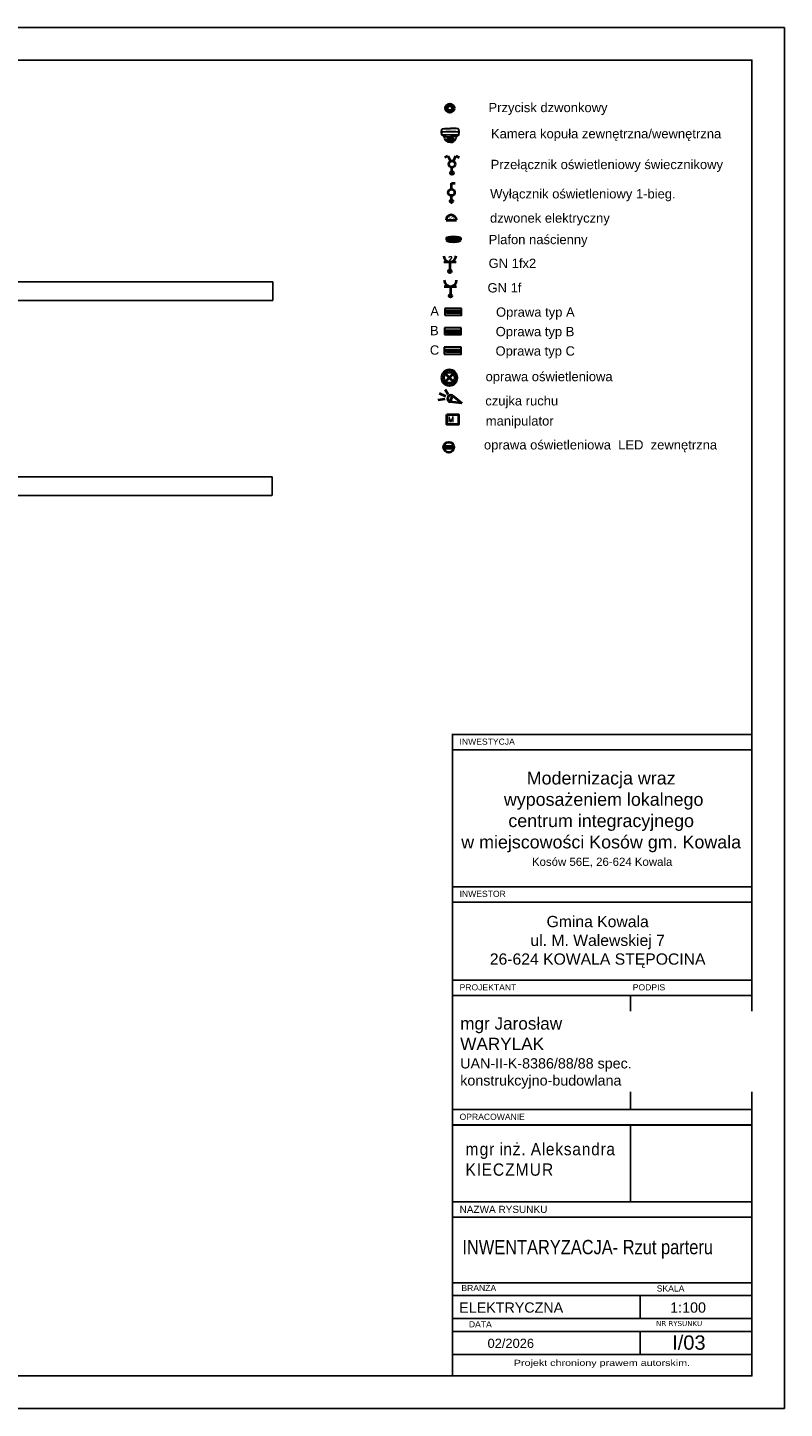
# Model space of a CAD drawing. Header units: millimetres. Extents: x -5941 to 19721, y -9230 to 6433.
# Tile 201 of 204: x 18093 to 19721, y -1042 to 1928. Entities that reach past the tile are written whole.
import ezdxf
from ezdxf.enums import TextEntityAlignment as Align

# ---------------------------------------------------------------- set-up
doc = ezdxf.new("R2010")
doc.units = ezdxf.units.MM
for name, color, linetype in [('A_opis', 1, 'Continuous'), ('A_schody', 3, 'Continuous'), ('O_tabelka', 3, 'Continuous')]:
    doc.layers.add(name, color=color, linetype=linetype)
for name, color, linetype, lineweight in [('AMATECH_OPRAWY AWARYJNE', 4, 'Continuous', 30), ('Avizio_CCTV', 1, 'Continuous', 30), ('e', 1, 'Continuous', 40)]:
    doc.layers.add(name, color=color, linetype=linetype, lineweight=lineweight)
doc.styles.add('ARIAL', font='arial.ttf', dxfattribs={"width": 0.8})
doc.styles.add('dar-styl', font='arial.ttf')
doc.styles.add('Opisowy', font='arial.ttf', dxfattribs={"width": 0.8})
doc.styles.add('SIMPLEX', font='simplex.shx')
doc.styles.get("Standard").update_dxf_attribs({"font": 'arial.ttf'})
doc.styles.add('verdena', font='verdana.ttf')

# ---------------------------------------------------------------- blocks, each defined once
blk = doc.blocks.new('PDZ')
at = {"layer": 'e', "linetype": 'ByBlock'}
for radius in [9.14, 5.24]:
    blk.add_circle((-77838.4, 17883.8), radius, dxfattribs=at)
blk = doc.blocks.new('AAT_KOPUŁA')
at = {"color": 1}
for points in [[(-8.2, -11), (-9, -10.9), (-9.8, -9.9), (-10.8, -9.1), (-11.8, -8.5), (-11.9, -4.6), (-11.5, -1.2), (-10.7, -0.5), (-8, -0.2), (-2.9, 0), (0, 0)], [(8.2, -11), (9, -10.9), (9.7, -9.9), (10.7, -9.1), (11.7, -8.5), (11.9, -4.6), (11.5, -1.2), (10.7, -0.5), (8, -0.2), (2.8, 0), (0, 0)], [(-11.9, -4.6), (-10.4, -4.4), (-6.4, -4.3), (0.1, -4.2), (7.5, -4.3), (10.6, -4.4), (11.9, -4.6)], [(-11.8, -8.5), (-6.7, -8.5), (2.6, -8.4), (11.7, -8.5)], [(-0.1, -18.9), (-2.4, -18.7), (-4.9, -17.4), (-6.6, -15.9), (-7.7, -14), (-8.1, -12.1), (-8.2, -11), (0, -11.2)], [(0, -18.9), (2.3, -18.7), (4.9, -17.4), (6.6, -15.9), (7.6, -14), (8.1, -12.1), (8.2, -11), (0, -11.2)]]:
    blk.add_lwpolyline(points, dxfattribs=at)
for points in [[(-8, -9.5), (-7.6, -10), (-7.2, -10.2), (-6.8, -10.2), (-6.8, -9.9), (-7.1, -9.6), (-7.5, -9.3), (-7.9, -9.1), (-8.1, -9.1), (-8.2, -9.3), (-8.1, -9.4)], [(-3.8, -15.3), (-3.9, -14.9), (-4.3, -14.8), (-4.7, -14.9), (-4.8, -15.2), (-4.7, -15.5), (-4.4, -15.7), (-4, -15.7), (-3.9, -15.6), (-3.8, -15.4)], [(-3.2, -13.8), (-3.4, -13.5), (-3.7, -13.4), (-4.1, -13.4), (-4.3, -13.9), (-4.2, -14.3), (-3.9, -14.4), (-3.4, -14.4), (-3.2, -14.2), (-3.2, -14)], [(-2.4, -16.5), (-2.6, -16.1), (-2.9, -16), (-3.3, -16.1), (-3.5, -16.4), (-3.4, -16.7), (-3.1, -16.9), (-2.7, -16.9), (-2.5, -16.8), (-2.4, -16.6)], [(-2.4, -15.2), (-2.5, -14.8), (-2.8, -14.7), (-3.3, -14.8), (-3.4, -15.1), (-3.3, -15.4), (-3, -15.6), (-2.6, -15.6), (-2.5, -15.5), (-2.4, -15.3)], [(-1.6, -12.7), (-1.9, -12.4), (-2.2, -12.3), (-2.6, -12.3), (-2.8, -12.8), (-2.6, -13.2), (-2.3, -13.3), (-1.9, -13.3), (-1.7, -13.1), (-1.6, -12.9)], [(-1.3, -14.2), (-1.6, -13.9), (-1.9, -13.7), (-2.3, -13.8), (-2.5, -14.2), (-2.3, -14.6), (-2, -14.8), (-1.6, -14.8), (-1.4, -14.6), (-1.3, -14.4)], [(-1.3, -17.2), (-1.6, -17.1), (-2, -17.2), (-2.1, -17.3), (-2, -17.5), (-1.7, -17.6), (-1.3, -17.7), (-0.9, -17.6), (-0.9, -17.5), (-1.1, -17.3)], [(-0.1, -15.1), (-0.8, -15.2), (-1.3, -15.6), (-1.6, -16), (-1.6, -16.4), (-1.2, -16.9), (-0.6, -17.1), (-0.1, -17.1), (0.6, -17), (1.2, -16.6), (1.4, -16.2), (1.4, -15.8), (0.9, -15.3), (0.3, -15.1)], [(0, -15.7), (-0.5, -15.7), (-0.9, -15.9), (-0.9, -16.2), (-0.9, -16.5), (-0.6, -16.7), (-0.1, -16.7), (0.5, -16.6), (0.8, -16.4), (0.8, -16), (0.4, -15.7)], [(-0.2, -11.8), (-0.4, -11.9), (-0.7, -12.2), (-0.7, -12.5), (-0.7, -12.9), (-0.5, -13.2), (-0.1, -13.3), (0.3, -13.1), (0.5, -12.6), (0.4, -12.2), (0.3, -12), (0.1, -11.8)], [(-0.1, -13.4), (-0.5, -13.5), (-0.6, -13.8), (-0.7, -14.2), (-0.5, -14.4), (-0.3, -14.6), (0.2, -14.5), (0.4, -14.2), (0.5, -14), (0.3, -13.6), (0.1, -13.5)], [(1.2, -17.2), (1.5, -17.1), (1.9, -17.2), (2, -17.3), (1.9, -17.5), (1.6, -17.6), (1.2, -17.7), (0.8, -17.6), (0.8, -17.5), (1, -17.3)], [(1.2, -14.2), (1.5, -13.9), (1.8, -13.7), (2.2, -13.8), (2.4, -14.2), (2.2, -14.6), (1.9, -14.8), (1.5, -14.8), (1.3, -14.6), (1.2, -14.4)], [(1.5, -12.7), (1.8, -12.4), (2.1, -12.3), (2.5, -12.3), (2.6, -12.8), (2.5, -13.2), (2.2, -13.3), (1.8, -13.3), (1.6, -13.1), (1.5, -12.9)], [(2.3, -15.2), (2.4, -14.8), (2.7, -14.7), (3.2, -14.8), (3.3, -15.1), (3.2, -15.4), (2.9, -15.6), (2.5, -15.6), (2.4, -15.5), (2.3, -15.3)], [(2.3, -16.5), (2.5, -16.1), (2.8, -16), (3.2, -16.1), (3.4, -16.4), (3.3, -16.7), (3, -16.9), (2.6, -16.9), (2.4, -16.8), (2.3, -16.6)], [(3.1, -13.8), (3.3, -13.5), (3.6, -13.4), (4, -13.4), (4.2, -13.9), (4, -14.3), (3.8, -14.4), (3.3, -14.4), (3.1, -14.2), (3, -14)], [(3.7, -15.3), (3.8, -14.9), (4.1, -14.8), (4.6, -14.9), (4.7, -15.2), (4.6, -15.5), (4.3, -15.7), (3.9, -15.7), (3.8, -15.6), (3.7, -15.4)], [(8, -9.5), (7.5, -10), (7.1, -10.2), (6.8, -10.2), (6.8, -9.9), (7, -9.6), (7.5, -9.3), (7.9, -9.1), (8.1, -9.1), (8.1, -9.3), (8.1, -9.4)]]:
    blk.add_lwpolyline(points, close=True, dxfattribs=at)
blk = doc.blocks.new('pozycjonowanie')
at = {"linetype": 'ByBlock'}
blk.add_hatch(color=256, dxfattribs=at).paths.add_polyline_path([(3.1, 0, 1), (-3.1, 0, 1)])
blk.add_circle((0, 0), 3.15, dxfattribs=at)
blk.add_circle((0, 0), 3.15, dxfattribs=at)
blk = doc.blocks.new('*U99')
at = {"layer": 'e', "linetype": 'ByBlock'}
for p, q in [((-15.7, 33.4), (-8.6, 36.8)), ((-8.6, 36.8), (-3, 25.2)), ((3, 25.2), (8.6, 36.8)), ((8.6, 36.8), (15.7, 33.4)), ((0, 0), (0, 12.1))]:
    blk.add_line(p, q, dxfattribs=at)
blk.add_circle((0, 19), 6.84, dxfattribs=at)
at = {"layer": 'e', "rotation": 359.9999999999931}
blk.add_blockref('pozycjonowanie', (0, 0), dxfattribs=at)
blk = doc.blocks.new('*U101')
at = {"layer": 'e', "linetype": 'ByBlock'}
for p, q in [((0, 25.8), (0, 38.8)), ((0, 38.8), (7.9, 38.8)), ((0, 0), (0, 12.1))]:
    blk.add_line(p, q, dxfattribs=at)
blk.add_circle((0, 19), 6.84, dxfattribs=at)
at = {"layer": 'e', "rotation": 359.9999999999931}
blk.add_blockref('pozycjonowanie', (0, 0), dxfattribs=at)
blk = doc.blocks.new('Dz')
at = {"layer": 'e', "linetype": 'ByBlock'}
blk.add_line((-77849.4, 17731.5), (-77827.3, 17731.5), dxfattribs=at)
at = {"layer": 'e', "linetype": 'ByBlock', "const_width": 0.8}
blk.add_lwpolyline([(-77844.2, 17738.9), (-77840.4, 17733.3), (-77836.3, 17739.3), (-77832.2, 17733.3)], dxfattribs=at)
at = {"layer": 'e', "linetype": 'ByBlock'}
blk.add_arc((-77838.4, 17731.5), 11.1, 0, 180, dxfattribs=at)
blk = doc.blocks.new('*U106')
for points in [[(3071, 2177), (3431, 2177), (3431, 2324), (3431, 2324)], [(3431, 2324), (3071, 2324)], [(3071, 2324), (3071, 2177)], [(3094, 2226), (3094, 2276)], [(3094, 2276), (3409, 2276)], [(3094, 2276), (3109, 2262), (3109, 2239), (3094, 2226)], [(3116, 2226), (3094, 2226)], [(3109, 2262), (3394, 2262)], [(3109, 2262), (3109, 2239)], [(3109, 2239), (3394, 2239), (3394, 2262)], [(3116, 2226), (3409, 2226)], [(3137, 2252), (3140, 2252), (3140, 2249), (3137, 2249)], [(3137, 2252), (3137, 2249)], [(3214, 2252), (3217, 2252), (3217, 2249), (3214, 2249)], [(3214, 2252), (3214, 2249)], [(3291, 2252), (3294, 2252), (3294, 2249), (3291, 2249)], [(3291, 2252), (3291, 2249)], [(3368, 2252), (3371, 2252), (3371, 2249), (3368, 2249)], [(3368, 2252), (3368, 2249)], [(3409, 2276), (3394, 2262), (3394, 2239), (3409, 2226)], [(3409, 2276), (3409, 2226)]]:
    blk.add_lwpolyline(points)
blk = doc.blocks.new('Wośw44')
at = {"layer": 'e'}
for p, q in [((-77826.5, 17259.1), (-77850.2, 17235.4)), ((-77850.2, 17259.1), (-77826.5, 17235.4))]:
    blk.add_line(p, q, dxfattribs=at)
blk.add_circle((-77838.4, 17247.2), 16.7, dxfattribs=at)

msp = doc.modelspace()

# ---------------------------------------------------------------- hatches: boundary and pattern name
at = {"layer": 'e', "linetype": 'ByBlock'}
h = msp.add_hatch(color=256, dxfattribs=at)
edge = h.paths.add_edge_path()
edge.add_ellipse((19009.32, 1474.657), major_axis=(-15, 0), ratio=0.23333333, start_angle=180, end_angle=359.000937)
edge.add_line((18994.322, 1474.718), (18994.322, 1474.596))
edge.add_ellipse((19009.32, 1474.657), major_axis=(-15, 0), ratio=0.23333333, start_angle=0.999063, end_angle=180)

# ---------------------------------------------------------------- linework, layer by layer
for points in [[(15522.876, -1042.302), (19721.121, -1042.302), (19721.121, 1927.698), (15522.876, 1927.698)], [(15672.876, -972.302), (19651.121, -972.302), (19651.121, 1857.698), (15672.876, 1857.698)]]:
    msp.add_lwpolyline(points, close=True)
at = {"layer": 'A_schody'}
for p, q in [((18620.876, 1380.538), (17940.628, 1380.538)), ((18620.876, 1380.538), (18620.876, 1340.538)), ((18620.687, 1340.538), (17940.628, 1340.538)), ((18618.895, 961.538), (17940.628, 961.538)), ((18618.895, 961.538), (17940.628, 961.538)), ((18618.895, 961.538), (18618.895, 921.538)), ((18618.706, 921.538), (17940.628, 921.538))]:
    msp.add_line(p, q, dxfattribs=at)
at = {"layer": 'e', "linetype": 'ByBlock'}
for p, q in [((18994.32, 1474.657, 0.26), (18994.32, 1470.69, 0.26)), ((19024.32, 1474.657, 0.26), (19024.32, 1470.69, 0.26)), ((18988.32, 1423.598, -0.521), (19014.764, 1423.598, -0.521)), ((19001.682, 1423.599, -0.521), (19001.682, 1403.543, -0.521)), ((18989.554, 1370.9, -0.521), (19015.998, 1370.9, -0.521)), ((19002.916, 1370.901, -0.521), (19002.916, 1350.844, -0.521)), ((18990.692, 1027.323, 0.26), (19007.651, 1027.323, 0.26)), ((19007.651, 1022.705, 0.26), (18990.692, 1022.705, 0.26)), ((19007.651, 1025.478, 0.26), (19007.651, 1029.168, 0.26)), ((19007.651, 1020.86, 0.26), (19007.651, 1024.55, 0.26))]:
    msp.add_line(p, q, dxfattribs=at)
at = {"layer": 'e'}
for p, q in [((18992.65, 1134.464), (18978.969, 1140.413)), ((18997.528, 1138.866), (18991.104, 1149.454)), ((19006.823, 1136.544, 0), (19001.157, 1122.491, 0)), ((19006.823, 1136.544, 0), (19027.548, 1120.019, 0)), ((18990.866, 1128.397), (18975.519, 1126.375)), ((19027.548, 1120.019, 0), (19001.157, 1122.491, 0))]:
    msp.add_line(p, q, dxfattribs=at)
at = {"layer": 'e', "ltscale": 0.1, "elevation": 1.041}
msp.add_lwpolyline([(18994.745, 1095.674), (19019.769, 1095.674), (19019.769, 1074.086), (18994.745, 1074.086)], close=True, dxfattribs=at)
at = {"layer": 'e', "linetype": 'ByBlock'}
for centre, radius in [((19004.937, 1573.123, -0.521), 6.842), ((18999.171, 1025.014, 0.26), 11.059)]:
    msp.add_circle(centre, radius, dxfattribs=at)
at = {"layer": 'e'}
msp.add_circle((19000.495, 1174.61, 0), 11.973, dxfattribs=at)
at = {"layer": 'e', "linetype": 'ByBlock'}
for centre in [(19001.542, 1436.82, -0.521), (19002.776, 1384.122, -0.521)]:
    msp.add_arc(centre, 13.222, 180, 0, dxfattribs=at)
at = {"layer": 'e'}
msp.add_arc((19003.99, 1129.518, 0), 7.576, 68.039436, 248.039436, dxfattribs=at)
at = {"layer": 'e', "linetype": 'ByBlock'}
msp.add_ellipse((19009.32, 1470.69, 0.26), major_axis=(-15, 0), ratio=0.23333333, start_param=6.26574838, end_param=9.42477796, dxfattribs=at)
msp.add_ellipse((19009.32, 1474.657, 0.26), major_axis=(-15, 0), ratio=0.23333333, dxfattribs=at)
at = {"layer": 'O_tabelka', "color": 0}
for p, q in [((19389.806, -154.155), (19389.806, -399.753)), ((19389.806, -432.753), (19389.806, -597.679)), ((19007.021, -597.679), (19651.121, -597.679)), ((19007.021, -597.679), (19651.121, -597.679)), ((19007.021, -597.679), (19651.121, -597.679)), ((19411.121, -799.714), (19411.121, -849.214)), ((19411.121, -876.714), (19411.121, -926.214))]:
    msp.add_line(p, q, dxfattribs=at)
at = {"layer": 'O_tabelka', "color": 0, "const_width": 3.593}
for points in [[(19007.021, 407.266), (19651.121, 407.266), (19651.121, 374.266), (19007.021, 374.266)], [(19007.021, 79.841), (19651.121, 79.841), (19651.121, 46.841), (19007.021, 46.841)], [(19007.021, -121.155), (19651.121, -121.155), (19651.121, -154.155), (19007.021, -154.155)], [(19007.021, -399.753), (19651.121, -399.753), (19651.121, -432.753), (19007.021, -432.753)], [(19007.021, -597.679), (19651.121, -597.679), (19651.121, -630.679), (19007.021, -630.679)]]:
    msp.add_lwpolyline(points, close=True, dxfattribs=at)
at = {"layer": 'O_tabelka', "color": 0}
msp.add_lwpolyline([(19007.021, 407.266), (19651.121, 407.266), (19651.121, -972.302), (19007.021, -972.302)], close=True, dxfattribs=at)
for points in [[(19007.021, -597.679), (19651.121, -597.679)], [(19007.021, -772.214), (19651.121, -772.214)], [(19007.021, -799.714), (19651.121, -799.714)], [(19007.021, -849.214), (19651.121, -849.214)], [(19007.021, -876.714), (19651.121, -876.714)], [(19007.021, -926.214), (19651.121, -926.214)]]:
    msp.add_lwpolyline(points, dxfattribs=at)
at = {"layer": 'O_tabelka', "color": 0, "ltscale": 10}
msp.add_lwpolyline([(19007.021, -772.214), (19651.121, -772.214)], dxfattribs=at)

# ---------------------------------------------------------------- block references
at = {"layer": 'AMATECH_OPRAWY AWARYJNE', "xscale": 0.1, "yscale": 0.1, "zscale": 0.1}
for p in [(18683.468, 1091.446, 0), (18682.822, 1049.549, 0), (18682.452, 1007.761, 0)]:
    msp.add_blockref('*U106', p, dxfattribs=at)
at = {"layer": 'Avizio_CCTV', "xscale": 1.575, "yscale": 1.575, "zscale": 1.575}
msp.add_blockref('AAT_KOPUŁA', (19002.573, 1710.717, 0), dxfattribs=at)
at = {"layer": 'e'}
for name, p in [('PDZ', (96839.698, -16129.269, -0.521)), ('*U99', (19005.997, 1615.003, -0.521)), ('pozycjonowanie', (19005.997, 1615.003, -0.521)), ('*U101', (19004.937, 1554.134, -0.521)), ('pozycjonowanie', (19004.937, 1554.134, -0.521)), ('Dz', (96842.996, -16217.873, -0.521)), ('pozycjonowanie', (19001.542, 1403.542, -0.521)), ('pozycjonowanie', (19002.776, 1350.843, -0.521))]:
    msp.add_blockref(name, p, dxfattribs=at)
at = {"layer": 'e', "xscale": -1, "rotation": 180}
msp.add_blockref('Wośw44', (96838.852, 18421.855, 0), dxfattribs=at)

# ---------------------------------------------------------------- texts
for s, style, p in [('Przycisk dzwonkowy', 'dar-styl', (19084.55, 1745.857, -0.26)), ('Kamera kopuła zewnętrzna/wewnętrzna ', 'ARIAL', (19089.911, 1689.597, 0)), ('Przełącznik oświetleniowy świecznikowy', 'dar-styl', (19089.205, 1623.317, -0.26)), ('Wyłącznik oświetleniowy 1-bieg.', 'dar-styl', (19088.145, 1560.208, -0.26)), ('dzwonek elektryczny', 'dar-styl', (19087.847, 1508.161, -0.26)), ('Plafon naścienny  ', 'dar-styl', (19084.925, 1461.892, 0.521)), ('GN 1fx2 ', 'dar-styl', (19084.75, 1410.757, -0.26)), ('GN 1f ', 'dar-styl', (19082.44, 1358.058, -0.26)), ('Oprawa typ A', 'dar-styl', (19100.769, 1305.816, 0)), ('Oprawa typ B', 'dar-styl', (19100.123, 1263.919, 0)), ('Oprawa typ C', 'dar-styl', (19099.753, 1222.13, 0)), ('oprawa oświetleniowa ', 'ARIAL', (19078.316, 1167.124, 0)), ('czujka ruchu', 'dar-styl', (19077.706, 1114.941, -0.26)), ('manipulator', 'ARIAL', (19078.758, 1071.802, 0)), ('oprawa oświetleniowa  LED  zewnętrzna', 'dar-styl', (19074.777, 1020.305, 0.521))]:
    msp.add_text(s, height=20, dxfattribs=dict(style=style)).set_placement(p)
at = {"layer": 'A_opis', "color": 0, "style": 'ARIAL', "width": 1.25}
msp.add_text('Projekt chroniony prawem autorskim.', height=13.2, dxfattribs=at).set_placement((19139.167, -951.002))
at = {"layer": 'AMATECH_OPRAWY AWARYJNE', "linetype": 'ByBlock', "style": 'Opisowy'}
for s, p in [('A', (18959.428, 1307.855, 0)), ('B', (18958.783, 1265.958, 0)), ('C', (18958.413, 1224.169, 0))]:
    msp.add_text(s, height=20, dxfattribs=at).set_placement(p)
at = {"layer": 'e', "style": 'SIMPLEX'}
msp.add_text('M', height=11.97, dxfattribs=at).set_placement((18997.512, 1079.308, 1.041))
at = {"layer": 'e', "insert": (18998.225, 1435.686, -0.521), "char_height": 10, "width": 0.96891, "attachment_point": 1, "style": 'SIMPLEX'}
msp.add_mtext('2', dxfattribs=at)
at = {"layer": 'O_tabelka', "color": 0, "attachment_point": 1}
for s, insert, char_height, width in [('{\\fArial|b0|i0|c238|p34;INWESTYCJA}', (19022.363, 398.466), 13.2, 805.93333), ('INWESTOR', (19022.421, 71.041), 13.2, 805.93333), ('{\\fArial|b0|i0|c238|p34;PROJEKTANT}', (19022.421, -129.955), 13.2, 256.41448), ('{\\fArial|b0|i0|c238|p34;PODPIS}', (19394.948, -129.955), 13.2, 189.93333), ('OPRACOWANIE', (19022.421, -408.553), 13.2, 256.41448), ('{\\fArial|b0|i0|c238|p34;NAZWA RYSUNKU}', (19022.421, -606.479), 15.4, 256.41448), ('{\\fArial|b0|i0|c238|p34;BRANŻA}', (19026.287, -776.747), 13.2, 256.41448), ('{\\fArial|b0|i0|c238|p34;SKALA}', (19446.521, -777.714), 13.2, 256.41448), ('{\\fArial|b0|i0|c238|p34;DATA}', (19042.421, -854.714), 13.2, 256.41448)]:
    msp.add_mtext(s, dxfattribs=dict(at, insert=insert, char_height=char_height, width=width))
at = {"layer": 'O_tabelka', "color": 0}
for s, insert, char_height, width, attachment_point, style in [('{\\W1;Modernizacja wraz \\P wyposażeniem lokalnego \\Pcentrum integracyjnego \\Pw miejscowości Kosów gm. Kowala}', (19326.974, 327.229), 27.5, 621.13252, 2, 'ARIAL'), ('{\\W1;Kosów 56E, 26-624 Kowala}', (19329.071, 121.383), 17.6, 644.09982, 8, 'ARIAL'), ('{\\W1;Gmina Kowala\\Pul. M. Walewskiej 7\\P26-624 KOWALA STĘPOCINA}', (19319.411, 17.004), 24.2, 631.04636, 2, 'ARIAL'), ('NR RYSUNKU', (19445.121, -854.214), 11, 476.83883, 1, 'verdena')]:
    msp.add_mtext(s, dxfattribs=dict(at, insert=insert, char_height=char_height, width=width, attachment_point=attachment_point, style=style))
at = {"layer": 'O_tabelka', "color": 0, "ltscale": 10, "attachment_point": 4, "style": 'ARIAL'}
for s, insert, char_height, width in [('\\pt80,110;{\\A1;\\fArial Narrow|b0|i0|c238|p34;\\W1.37500x;\\T1.10000;mgr inż. Aleksandra }\\P\\pt80,110;{\\A1;\\fArial Narrow|b0|i0|c238|p34;\\W1.37500x;\\T1.10000;KIECZMUR}', (19035.143, -506.824), 26.4, 626.05434), ('{\\fArial Narrow|b0|i0|c238|p34;\\W1;INWENTARYZACJA- Rzut parteru}', (19028.446, -700.016), 30.8, 779.0404)]:
    msp.add_mtext(s, dxfattribs=dict(at, insert=insert, char_height=char_height, width=width))
at = {"layer": 'O_tabelka', "color": 0, "ltscale": 10, "style": 'ARIAL'}
msp.add_attdef('ELEKTRYCZNA', text='BRANŻA', height=22, dxfattribs=at).set_placement((19021.567, -825.381), align=Align.MIDDLE_LEFT)
for tag, text, height, p in [('1:100', 'SKALA', 22, (19513.952, -825.381)), ('02/2026', 'DATA', 19.8, (19132.555, -902.381)), ('I/03', '_', 30.8, (19515.634, -900.735, 0))]:
    msp.add_attdef(tag, text=text, height=height, dxfattribs=at).set_placement(p, align=Align.MIDDLE_CENTER)

# ---------------------------------------------------------------- next in the draw order: texts
at = {"layer": 'O_tabelka', "color": 0, "ltscale": 10, "insert": (19023.764, -277.783), "char_height": 26.4, "width": 626.05434, "attachment_point": 4, "style": 'ARIAL', "bg_fill": 2}
msp.add_mtext('\\pt0.000033,0.000045,0.00007;{\\A1;\\W1.25000x;mgr Jarosław}\\P\\pt0.000033,0.000045,0.00007;{\\A1;\\W1.25000x;WARYLAK}\\P\\pt0.407986;{\\A1;\\H0.83333x;\\W1.25000x;UAN-II-K-8386/88/88 spec. }{\\A1;\\H0.83333x;\\W1.25000x;konstrukcyjno-budowlana}', dxfattribs=at)

doc.saveas('drawing.dxf')
